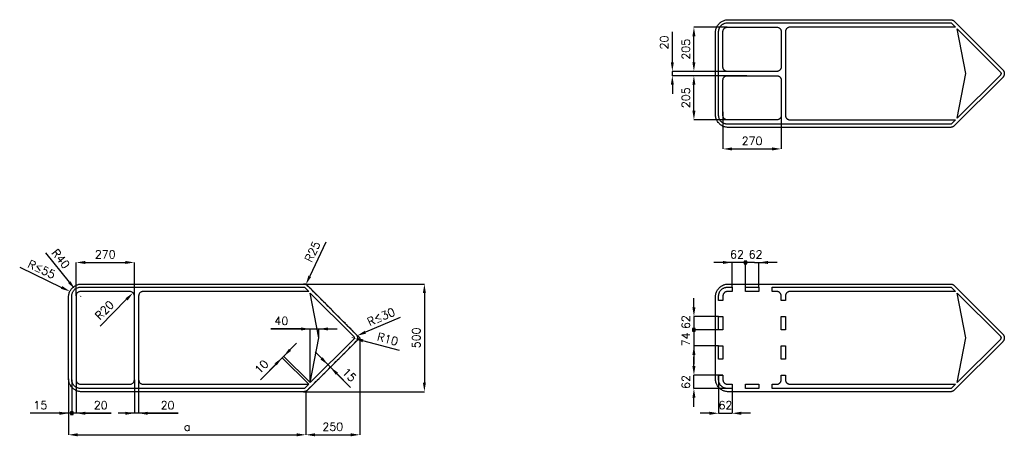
# Model space of a CAD drawing. Header units: millimetres. Extents: x -227 to 4340, y -207 to 1727.
import ezdxf

# ---------------------------------------------------------------- set-up
doc = ezdxf.new("R2010")
doc.units = ezdxf.units.MM
doc.header["$LTSCALE"] = 5
doc.linetypes.add('ČÁRKOVANÁX2', pattern=[1.5, 1, -0.5])
doc.layers.add('Kóty', color=2, linetype='Continuous')
doc.layers.add('Značka', color=7, linetype='Continuous')
doc.styles.get("Standard").update_dxf_attribs({"font": 'romand.shx', "height": 37.5})
doc.dimstyles.get("Standard").update_dxf_attribs({"dimtxt": 37.5, "dimasz": 42.5, "dimexe": 0.18, "dimexo": 0.0625, "dimgap": 18.75, "dimtad": 1, "dimdec": 0, "dimzin": 0, "dimdsep": 46, "dimtxsty": 'Standard', "dimcen": 0.09, "dimadec": 0, "dimazin": 0, "dimtfac": 1, "dimtdec": 0, "dimtofl": 0, "dimtmove": 0, "dimatfit": 3, "dimfxl": 1, "dimtolj": 1, "dimtzin": 0, "dimarcsym": 0})

# ---------------------------------------------------------------- blocks, each defined once
blk = doc.blocks.new('*D0')
at = {"layer": 'Defpoints', "color": 0, "transparency": 16777216}
for p in [(0, 60), (1100, 0), (1100, -200)]:
    blk.add_point(p, dxfattribs=at)
at = {"layer": 'Kóty', "color": 0, "lineweight": -2, "transparency": 16777216}
for p, q in [((0, 59.9), (0, -200.2)), ((1100, -0.1), (1100, -200.2)), ((42.5, -200), (1057.5, -200))]:
    blk.add_line(p, q, dxfattribs=at)
at = {"layer": 'Kóty', "color": 0, "transparency": 16777216}
for points in [[(42.5, -192.9), (42.5, -207.1), (0, -200)], [(1057.5, -192.9), (1057.5, -207.1), (1100, -200)]]:
    blk.add_solid(points, dxfattribs=at)
at = {"layer": 'Kóty', "color": 0, "transparency": 16777216, "insert": (550, -162.5), "char_height": 37.5, "attachment_point": 5}
blk.add_mtext('\\A1;a', dxfattribs=at)
blk = doc.blocks.new('*D1')
at = {"layer": 'Defpoints', "color": 0, "transparency": 16777216}
for p in [(1350, 250), (1100, -0.1), (1350, -200)]:
    blk.add_point(p, dxfattribs=at)
at = {"layer": 'Kóty', "color": 0, "lineweight": -2, "transparency": 16777216}
for p, q in [((1350, 249.9), (1350, -200.2)), ((1100, -0.1), (1100, -200.2)), ((1142.5, -200), (1307.5, -200))]:
    blk.add_line(p, q, dxfattribs=at)
at = {"layer": 'Kóty', "color": 0, "transparency": 16777216}
for points in [[(1142.5, -192.9), (1142.5, -207.1), (1100, -200)], [(1307.5, -192.9), (1307.5, -207.1), (1350, -200)]]:
    blk.add_solid(points, dxfattribs=at)
at = {"layer": 'Kóty', "color": 0, "transparency": 16777216, "insert": (1225, -162.5), "char_height": 37.5, "attachment_point": 5}
blk.add_mtext('\\A1;250', dxfattribs=at)
blk = doc.blocks.new('*D2')
at = {"layer": 'Defpoints', "color": 0, "transparency": 16777216}
for p in [(298.9, 459.2), (284.8, 445)]:
    blk.add_point(p, dxfattribs=at)
at = {"layer": 'Kóty', "color": 0, "lineweight": -2, "transparency": 16777216}
blk.add_line((146, 305), (269, 429), dxfattribs=at)
at = {"layer": 'Kóty', "color": 0, "transparency": 16777216}
blk.add_solid([(263.9, 434), (274, 424), (298.9, 459.2)], dxfattribs=at)
at = {"layer": 'Kóty', "color": 0, "transparency": 16777216, "insert": (165.9, 378.3), "char_height": 37.5, "attachment_point": 5, "rotation": 45.2404}
blk.add_mtext('\\A1;R20', dxfattribs=at)
blk = doc.blocks.new('*D3')
at = {"layer": 'Defpoints', "color": 0, "transparency": 16777216}
for p in [(304.8, 600), (34.8, 445), (304.8, 445)]:
    blk.add_point(p, dxfattribs=at)
at = {"layer": 'Kóty', "color": 0, "lineweight": -2, "transparency": 16777216}
for p, q in [((34.8, 445.1), (34.8, 600.2)), ((77.3, 600), (262.3, 600)), ((304.8, 445.1), (304.8, 600.2))]:
    blk.add_line(p, q, dxfattribs=at)
at = {"layer": 'Kóty', "color": 0, "transparency": 16777216}
for points in [[(77.3, 607.1), (77.3, 592.9), (34.8, 600)], [(262.3, 607.1), (262.3, 592.9), (304.8, 600)]]:
    blk.add_solid(points, dxfattribs=at)
at = {"layer": 'Kóty', "color": 0, "transparency": 16777216, "insert": (169.8, 637.5), "char_height": 37.5, "attachment_point": 5}
blk.add_mtext('\\A1;270', dxfattribs=at)
blk = doc.blocks.new('*D4')
at = {"layer": 'Defpoints', "color": 0, "transparency": 16777216}
for p in [(29.5, 476), (53.2, 446.8)]:
    blk.add_point(p, dxfattribs=at)
at = {"layer": 'Kóty', "color": 0, "lineweight": -2, "transparency": 16777216}
for p, q in [((-107.1, 644.8), (2.7, 509.1)), ((53.1, 446.8), (53.2, 446.8)), ((53.2, 446.7), (53.2, 446.9))]:
    blk.add_line(p, q, dxfattribs=at)
at = {"layer": 'Kóty', "color": 0, "transparency": 16777216}
blk.add_solid([(8.2, 513.5), (-2.8, 504.6), (29.5, 476)], dxfattribs=at)
at = {"layer": 'Kóty', "color": 0, "transparency": 16777216, "insert": (-36.4, 617), "char_height": 37.5, "attachment_point": 5, "rotation": 308.9858}
blk.add_mtext('\\A1;R40', dxfattribs=at)
blk = doc.blocks.new('*D5')
at = {"layer": 'Defpoints', "color": 0, "transparency": 16777216}
for p in [(1089.6, 475), (1100.3, 497.6)]:
    blk.add_point(p, dxfattribs=at)
at = {"layer": 'Kóty', "color": 0, "lineweight": -2, "transparency": 16777216}
for p, q in [((1193.1, 693.9), (1118.5, 536)), ((1089.6, 474.9), (1089.6, 475.1)), ((1089.6, 475), (1089.7, 475))]:
    blk.add_line(p, q, dxfattribs=at)
at = {"layer": 'Kóty', "color": 0, "transparency": 16777216}
blk.add_solid([(1112.1, 539.1), (1124.9, 533), (1100.3, 497.6)], dxfattribs=at)
at = {"layer": 'Kóty', "color": 0, "transparency": 16777216, "insert": (1131, 650.2), "char_height": 37.5, "attachment_point": 5, "rotation": 64.6966}
blk.add_mtext('\\A1;R25', dxfattribs=at)
blk = doc.blocks.new('*D6')
at = {"layer": 'Defpoints', "color": 0, "transparency": 16777216}
for p in [(1315, 250), (1324.1, 247.6)]:
    blk.add_point(p, dxfattribs=at)
at = {"layer": 'Kóty', "color": 0, "lineweight": -2, "transparency": 16777216}
for p, q in [((1314.9, 250), (1315.1, 250)), ((1315, 249.9), (1315, 250.1)), ((1533.9, 191.3), (1365.2, 236.6))]:
    blk.add_line(p, q, dxfattribs=at)
blk.add_arc((1315, 250), 9.47, 343.892, 357.8854, dxfattribs=at)
at = {"layer": 'Kóty', "color": 0, "transparency": 16777216}
blk.add_solid([(1367, 243.4), (1363.4, 229.7), (1324.1, 247.6)], dxfattribs=at)
at = {"layer": 'Kóty', "color": 0, "transparency": 16777216, "insert": (1479.8, 244.6), "char_height": 37.5, "attachment_point": 5, "rotation": 344.9811}
blk.add_mtext('\\A1;R10', dxfattribs=at)
blk = doc.blocks.new('*D7')
at = {"layer": 'Defpoints', "color": 0, "transparency": 16777216}
for p in [(1089.6, 500), (1089.6, 0), (1650, 0)]:
    blk.add_point(p, dxfattribs=at)
at = {"layer": 'Kóty', "color": 0, "lineweight": -2, "transparency": 16777216}
for p, q in [((1089.7, 500), (1650.2, 500)), ((1650, 457.5), (1650, 42.5)), ((1089.7, 0), (1650.2, 0))]:
    blk.add_line(p, q, dxfattribs=at)
at = {"layer": 'Kóty', "color": 0, "transparency": 16777216}
for points in [[(1642.9, 457.5), (1657.1, 457.5), (1650, 500)], [(1642.9, 42.5), (1657.1, 42.5), (1650, 0)]]:
    blk.add_solid(points, dxfattribs=at)
at = {"layer": 'Kóty', "color": 0, "transparency": 16777216, "insert": (1612.5, 250), "char_height": 37.5, "attachment_point": 5, "rotation": 90}
blk.add_mtext('\\A1;500', dxfattribs=at)
blk = doc.blocks.new('*D9')
at = {"layer": 'Defpoints', "color": 0, "transparency": 16777216}
for p in [(3034.8, 1299.2), (3304.8, 1300.9), (3304.8, 1127.1)]:
    blk.add_point(p, dxfattribs=at)
at = {"layer": 'Kóty', "color": 0, "lineweight": -2, "transparency": 16777216}
for p, q in [((3034.8, 1299.2), (3034.8, 1126.9)), ((3304.8, 1300.9), (3304.8, 1126.9)), ((3077.3, 1127.1), (3262.3, 1127.1))]:
    blk.add_line(p, q, dxfattribs=at)
at = {"layer": 'Kóty', "color": 0, "transparency": 16777216}
for points in [[(3077.3, 1134.1), (3077.3, 1120), (3034.8, 1127.1)], [(3262.3, 1134.1), (3262.3, 1120), (3304.8, 1127.1)]]:
    blk.add_solid(points, dxfattribs=at)
at = {"layer": 'Kóty', "color": 0, "transparency": 16777216, "insert": (3169.8, 1164.6), "char_height": 37.5, "attachment_point": 5}
blk.add_mtext('\\A1;270', dxfattribs=at)
blk = doc.blocks.new('*D10')
at = {"layer": 'Defpoints', "color": 0, "transparency": 16777216}
for p in [(2900, 1467.1), (3145.4, 1467.1), (3138.6, 1262.1)]:
    blk.add_point(p, dxfattribs=at)
at = {"layer": 'Kóty', "color": 0, "lineweight": -2, "transparency": 16777216}
for p, q in [((3145.3, 1467.1), (2899.8, 1467.1)), ((2900, 1304.6), (2900, 1424.6)), ((3138.5, 1262.1), (2899.8, 1262.1))]:
    blk.add_line(p, q, dxfattribs=at)
at = {"layer": 'Kóty', "color": 0, "transparency": 16777216}
for points in [[(2892.9, 1424.6), (2907.1, 1424.6), (2900, 1467.1)], [(2892.9, 1304.6), (2907.1, 1304.6), (2900, 1262.1)]]:
    blk.add_solid(points, dxfattribs=at)
at = {"layer": 'Kóty', "color": 0, "transparency": 16777216, "insert": (2862.5, 1364.6), "char_height": 37.5, "attachment_point": 5, "rotation": 90}
blk.add_mtext('\\A1;205', dxfattribs=at)
blk = doc.blocks.new('*D11')
at = {"layer": 'Defpoints', "color": 0, "transparency": 16777216}
for p in [(2900, 1692.1), (3054.8, 1692.1), (3067.3, 1487.1)]:
    blk.add_point(p, dxfattribs=at)
at = {"layer": 'Kóty', "color": 0, "lineweight": -2, "transparency": 16777216}
for p, q in [((3054.8, 1692.1), (2899.8, 1692.1)), ((2900, 1529.6), (2900, 1649.6)), ((3067.2, 1487.1), (2899.8, 1487.1))]:
    blk.add_line(p, q, dxfattribs=at)
at = {"layer": 'Kóty', "color": 0, "transparency": 16777216}
for points in [[(2892.9, 1649.6), (2907.1, 1649.6), (2900, 1692.1)], [(2892.9, 1529.6), (2907.1, 1529.6), (2900, 1487.1)]]:
    blk.add_solid(points, dxfattribs=at)
at = {"layer": 'Kóty', "color": 0, "transparency": 16777216, "insert": (2862.5, 1589.6), "char_height": 37.5, "attachment_point": 5, "rotation": 90}
blk.add_mtext('\\A1;205', dxfattribs=at)
blk = doc.blocks.new('*D12')
at = {"layer": 'Defpoints', "color": 0, "transparency": 16777216}
for p in [(2800, 1487.1), (3067.2, 1487.1), (3072.8, 1467.1)]:
    blk.add_point(p, dxfattribs=at)
at = {"layer": 'Kóty', "color": 0, "lineweight": -2, "transparency": 16777216}
for p, q in [((2800, 1529.6), (2800, 1670.3)), ((3067.2, 1487.1), (2799.8, 1487.1)), ((3072.7, 1467.1), (2799.8, 1467.1)), ((2800, 1424.6), (2800, 1382.1))]:
    blk.add_line(p, q, dxfattribs=at)
at = {"layer": 'Kóty', "color": 0, "transparency": 16777216}
for points in [[(2792.9, 1529.6), (2807.1, 1529.6), (2800, 1487.1)], [(2792.9, 1424.6), (2807.1, 1424.6), (2800, 1467.1)]]:
    blk.add_solid(points, dxfattribs=at)
at = {"layer": 'Kóty', "color": 0, "transparency": 16777216, "insert": (2762.5, 1621.2), "char_height": 37.5, "attachment_point": 5, "rotation": 90}
blk.add_mtext('\\A1;20', dxfattribs=at)

msp = doc.modelspace()

# ---------------------------------------------------------------- hatches: boundary and pattern name
at = {"layer": 'Kóty'}
h = msp.add_hatch(color=256, dxfattribs=at)
h.dxf.hatch_style = 1
h.paths.add_polyline_path([(3132.6, 593.9), (3145.1, 593.9), (3145.1, 606.4), (3132.6, 606.4)])
h = msp.add_hatch(color=256, dxfattribs=at)
h.dxf.hatch_style = 1
h.paths.add_polyline_path([(2893.6, 280.7), (2906.1, 280.7), (2906.1, 293.2), (2893.6, 293.2)])
h = msp.add_hatch(color=256, dxfattribs=at)
h.dxf.hatch_style = 1
h.paths.add_polyline_path([(8.6, -106.3), (21.1, -106.3), (21.1, -93.8), (8.6, -93.8)])

# ---------------------------------------------------------------- linework, layer by layer
at = {"layer": 'Kóty', "color": 2}
for p, q in [((3034.3, 600), (2991.8, 600)), ((3181.3, 600), (3053.8, 600)), ((3076.8, 485.1), (3076.8, 600.2)), ((3138.8, 485.1), (3138.8, 600.2)), ((3138.8, 485.1), (3138.8, 600.2)), ((3181.3, 600), (3223.8, 600)), ((3200.8, 485.1), (3200.8, 600.2)), ((3285.8, 600), (3243.3, 600)), ((2900, 391.5), (2900, 434)), ((3014.8, 349), (2899.8, 349)), ((2900, 349), (2900, 128)), ((3014.8, 287), (2899.8, 287)), ((3014.8, 287), (2899.8, 287)), ((3014.8, 213), (2899.8, 213)), ((2900, 119.5), (2900, 162)), ((3034.8, 77), (2899.8, 77)), ((3014.8, 76.9), (3014.8, -100.2)), ((3076.8, 15), (2899.8, 15)), ((3076.8, 14.9), (3076.8, -100.2)), ((2900, -70), (2900, -27.5)), ((2972.3, -100), (2929.8, -100)), ((3161.8, -100), (3119.3, -100))]:
    msp.add_line(p, q, dxfattribs=at)
at = {"layer": 'Kóty'}
for p, q in [((-227, 577.4), (-32.6, 484.1)), ((49.3, 447.2), (49.5, 447.2)), ((49.4, 447.1), (49.4, 447.3)), ((56.6, 441.3), (56.8, 441.3)), ((56.7, 441.2), (56.7, 441.4)), ((1538.4, 344.9), (1376.8, 276.4)), ((937.5, 291.3), (1245.7, 291.3)), ((1078.2, 291.3), (937.5, 291.3)), ((1120.7, 42.1), (1120.7, 291.5)), ((1160.7, 250.1), (1160.7, 291.5)), ((1315.5, 250.1), (1315.7, 250.1)), ((1315.6, 250), (1315.6, 250.2)), ((1316.7, 250.9), (1316.9, 250.9)), ((1316.8, 250.8), (1316.8, 251)), ((889.4, 55.7), (1057.1, 224.8)), ((1307.8, 20.2), (1143.2, 184.8)), ((1113.6, 35), (990.1, 157.5)), ((1120.6, 42.2), (997.1, 164.6)), ((960.3, 127.1), (889.4, 55.7)), ((1203.2, 124.6), (1203.2, 124.6)), ((1213.9, 113.9), (1213.9, 113.9)), ((0, 59.9), (0, -100.2)), ((14.8, 54.9), (14.8, -107.3)), ((14.8, 54.9), (14.8, -107.3)), ((14.8, 54.9), (14.8, -107.3)), ((14.8, 54.9), (14.8, -107.3)), ((34.8, 54.9), (34.8, -100.2)), ((304.8, 54.9), (304.8, -100.2)), ((324.8, 54.9), (324.8, -100.2)), ((1244, 83.9), (1307.8, 20.2)), ((198, -100), (-177.9, -100)), ((77.3, -100), (198, -100)), ((508, -100), (229.8, -100)), ((367.3, -100), (508, -100))]:
    msp.add_line(p, q, dxfattribs=at)
at = {"layer": 'Kóty', "color": 2}
for points in [[(2800, 1467.1), (2800, 1487.1)], [(2900, 15), (2900, 77)], [(3014.8, -100), (3076.8, -100)]]:
    msp.add_lwpolyline(points, dxfattribs=at)
at = {"layer": 'Kóty'}
for points in [[(3132.6, 593.9), (3145.1, 593.9), (3145.1, 606.4), (3132.6, 606.4)], [(2893.6, 280.7), (2906.1, 280.7), (2906.1, 293.2), (2893.6, 293.2)], [(8.6, -106.3), (21.1, -106.3), (21.1, -93.8), (8.6, -93.8)]]:
    msp.add_lwpolyline(points, close=True, dxfattribs=at)
at = {"layer": 'Kóty', "color": 2}
for points in [[(3034.3, 607.1), (3034.3, 592.9), (3076.8, 600)], [(3243.3, 607.1), (3243.3, 592.9), (3200.8, 600)], [(2892.9, 391.5), (2907.1, 391.5), (2900, 349)], [(2892.9, 170.5), (2907.1, 170.5), (2900, 213)], [(2892.9, 119.5), (2907.1, 119.5), (2900, 77)], [(2892.9, -27.5), (2907.1, -27.5), (2900, 15)], [(2972.3, -92.9), (2972.3, -107.1), (3014.8, -100)], [(3119.3, -92.9), (3119.3, -107.1), (3076.8, -100)]]:
    msp.add_solid(points, dxfattribs=at)
at = {"layer": 'Kóty'}
for points in [[(-29.5, 490.5), (-35.6, 477.7), (5.8, 465.7)], [(1078.2, 298.4), (1078.2, 284.3), (1120.7, 291.3)], [(1203.2, 298.4), (1203.2, 284.3), (1160.7, 291.3)], [(1374, 282.9), (1379.6, 269.8), (1337.7, 259.8)], [(1022.2, 199.6), (1032.2, 189.7), (997.3, 164.5)], [(955.2, 132.1), (965.3, 122.2), (990.2, 157.3)], [(1178.2, 159.7), (1168.2, 149.7), (1203.3, 124.7)], [(1249, 88.9), (1239, 78.9), (1214, 114)], [(-42.5, -92.9), (-42.5, -107.1), (0, -100)], [(77.3, -92.9), (77.3, -107.1), (34.8, -100)], [(262.3, -92.9), (262.3, -107.1), (304.8, -100)], [(367.3, -92.9), (367.3, -107.1), (324.8, -100)]]:
    msp.add_solid(points, dxfattribs=at)
at = {"layer": 'Značka', "color": 5}
for points in [[(3206, 1227.1), (3060, 1227.1), (3059.8, 1227.1), (3059.5, 1227.1, -0.032179), (3051.8, 1227.6, -0.03545), (3044.2, 1229.2, -0.036267), (3036.8, 1231.7, -0.034417), (3029.9, 1235.2, -0.033724), (3023.4, 1239.5, -0.034085), (3017.6, 1244.6, -0.034208), (3012.4, 1250.5, -0.034232), (3008.1, 1256.9, -0.034045), (3004.6, 1263.9, -0.033413), (3002.1, 1271.2, -0.034125), (3000.5, 1278.8, -0.036745), (3000, 1286.6), (3000, 1286.8), (3000, 1287.1), (3000, 1667.1), (3000, 1667.3), (3000, 1667.5, -0.032181), (3000.5, 1675.3, -0.035445), (3002.1, 1682.9, -0.036272), (3004.6, 1690.3, -0.034414), (3008.1, 1697.2, -0.033711), (3012.4, 1703.7, -0.034082), (3017.6, 1709.5, -0.03421), (3023.4, 1714.6, -0.034229), (3029.9, 1718.9, -0.034026), (3036.8, 1722.4, -0.033416), (3044.2, 1724.9, -0.034113), (3051.8, 1726.5, -0.036749), (3059.5, 1727.1), (3059.8, 1727.1), (3060, 1727.1), (3440, 1727.1), (3440.1, 1727.1), (4089.6, 1727.1), (4090, 1727.1), (4090.3, 1727.1, -0.033666), (4093.6, 1726.8, -0.035743), (4096.7, 1726, -0.035995), (4099.8, 1724.9, -0.034194), (4102.7, 1723.4, -0.028032), (4104.9, 1721.9, -0.030296), (4106.9, 1720.2), (4107.1, 1720), (4107.3, 1719.7), (4332.3, 1494.7), (4332.5, 1494.5), (4332.8, 1494.3, -0.033489), (4334.9, 1491.8, -0.035581), (4336.6, 1489, -0.036071), (4338, 1486, -0.034706), (4339, 1482.9, -0.034176), (4339.5, 1479.7, -0.034437), (4339.6, 1476.4, -0.034583), (4339.3, 1473.2, -0.034584), (4338.6, 1470, -0.034428), (4337.5, 1466.9, -0.033927), (4336, 1464, -0.028207), (4334.5, 1461.8, -0.030254), (4332.7, 1459.8), (4332.5, 1459.6), (4332.3, 1459.4), (4107.3, 1234.4), (4107.1, 1234.2), (4106.9, 1233.9, -0.033424), (4104.3, 1231.8, -0.035702), (4101.6, 1230.1, -0.036089), (4098.6, 1228.7, -0.034168), (4095.5, 1227.8, -0.028021), (4092.9, 1227.3, -0.030346), (4090.2, 1227.1), (4089.9, 1227.1), (4089.6, 1227.1), (3440, 1227.1), (3206, 1227.1)], [(3324.8, 1672.1), (3324.8, 1282.1), (3324.8, 1281.8), (3324.8, 1281.5, 0.033357), (3325.1, 1278.9, 0.035597), (3325.6, 1276.4, 0.03612), (3326.5, 1273.9, 0.034649), (3327.8, 1271.6, 0.034093), (3329.3, 1269.5, 0.034444), (3331, 1267.6, 0.034555), (3333.1, 1265.9, 0.034573), (3335.3, 1264.5, 0.03439), (3337.6, 1263.4, 0.033784), (3340.1, 1262.6, 0.028259), (3342.2, 1262.2, 0.030642), (3344.3, 1262.1), (3344.6, 1262.1), (3344.8, 1262.1), (4113.6, 1262.1), (4093.6, 1242.1), (3054.8, 1242.1), (3054.3, 1242.1), (3053.8, 1242.1, -0.033591), (3048.6, 1242.5, -0.035597), (3043.5, 1243.7, -0.036063), (3038.5, 1245.5, -0.034662), (3033.9, 1248, -0.034134), (3029.6, 1251, -0.034445), (3025.8, 1254.5, -0.034571), (3022.4, 1258.5, -0.0346), (3019.7, 1263, -0.034365), (3017.5, 1267.7, -0.03373), (3015.9, 1272.7, -0.028222), (3015.1, 1276.9, -0.030665), (3014.8, 1281.1), (3014.8, 1281.6), (3014.8, 1282.1), (3014.8, 1672.1), (3014.8, 1672.6, -0.002482), (3014.8, 1673.1, -0.033588), (3015.3, 1678.3, -0.035601), (3016.5, 1683.4, -0.036053), (3018.3, 1688.3, -0.034685), (3020.7, 1693, -0.034152), (3023.7, 1697.2, -0.034425), (3027.3, 1701.1, -0.034539), (3031.3, 1704.4, -0.034553), (3035.7, 1707.2, -0.034395), (3040.5, 1709.4, -0.033946), (3045.5, 1711), (3049.6, 1711.8), (3053.9, 1712.1), (3054.3, 1712.1), (3054.8, 1712.1), (4093.6, 1712.1), (4113.6, 1692.1), (3344.8, 1692.1), (3344.6, 1692.1), (3344.3, 1692.1), (3341.7, 1691.8), (3339.1, 1691.2, 0.036083), (3336.7, 1690.3, 0.034649), (3334.4, 1689.1, 0.034138), (3332.2, 1687.6, 0.034412), (3330.3, 1685.8, 0.034583), (3328.6, 1683.8, 0.034625), (3327.2, 1681.6, 0.034364), (3326.1, 1679.2, 0.03376), (3325.4, 1676.7, 0.028216), (3325, 1674.7, 0.030627), (3324.8, 1672.5, 0.00282), (3324.8, 1672.3), (3324.8, 1672.1)], [(3054.8, 1487.1), (3054.7, 1487.1), (3054.7, 1487.1), (3052.1, 1487.2), (3049.5, 1487.8), (3047.1, 1488.6), (3044.8, 1489.8), (3042.6, 1491.2, -0.034079), (3040.7, 1492.9, -0.034234), (3039, 1494.9, -0.034205), (3037.5, 1497, -0.03403), (3036.4, 1499.3, -0.033421), (3035.5, 1501.8, -0.034122), (3035, 1504.3, -0.036743), (3034.8, 1506.9), (3034.8, 1507), (3034.8, 1507.1), (3034.8, 1672.1), (3034.8, 1672.1), (3034.8, 1672.2, -0.032183), (3035, 1674.8, -0.035448), (3035.5, 1677.3, -0.03628), (3036.4, 1679.8, -0.034422), (3037.5, 1682.1, -0.033744), (3039, 1684.3, -0.034103), (3040.7, 1686.2), (3042.6, 1687.9), (3044.8, 1689.4), (3047.1, 1690.5), (3049.5, 1691.4), (3052.1, 1691.9), (3054.7, 1692.1), (3054.7, 1692.1), (3054.8, 1692.1), (3284.8, 1692.1), (3284.9, 1692.1), (3285, 1692.1), (3287.6, 1691.9), (3290.1, 1691.4), (3292.5, 1690.5), (3294.9, 1689.4), (3297, 1687.9, -0.034152), (3299, 1686.2, -0.03423), (3300.7, 1684.3, -0.034209), (3302.1, 1682.1, -0.034034), (3303.3, 1679.8, -0.033425), (3304.1, 1677.3, -0.034124), (3304.6, 1674.8, -0.036752), (3304.8, 1672.2), (3304.8, 1672.1), (3304.8, 1672.1), (3304.8, 1507.1), (3304.8, 1507), (3304.8, 1506.9, -0.032195), (3304.6, 1504.3, -0.035447), (3304.1, 1501.8, -0.036255), (3303.3, 1499.3, -0.034436), (3302.1, 1497, -0.033745), (3300.7, 1494.9, -0.034114), (3299, 1492.9, -0.034195), (3297, 1491.2, -0.034212), (3294.9, 1489.8, -0.034024), (3292.5, 1488.6, -0.033466), (3290.1, 1487.8, -0.03413), (3287.6, 1487.2, -0.036765), (3285, 1487.1), (3284.9, 1487.1), (3284.8, 1487.1), (3054.8, 1487.1)], [(4321.5, 1470), (4120.7, 1269.1), (4160.7, 1477.1), (4120.7, 1685), (4321.5, 1484.1), (4321.6, 1484), (4321.7, 1483.9, -0.033188), (4322.6, 1482.9, -0.035843), (4323.2, 1481.8, -0.036413), (4323.8, 1480.6, -0.034587), (4324.2, 1479.4, -0.033969), (4324.4, 1478.1, -0.034381), (4324.5, 1476.8, -0.034736), (4324.3, 1475.5, -0.0347), (4324, 1474.2, -0.034351), (4323.6, 1473, -0.034015), (4323, 1471.8, -0.028353), (4322.4, 1471, -0.030137), (4321.7, 1470.2), (4321.6, 1470.1), (4321.5, 1470)], [(3054.8, 1262.1), (3054.7, 1262.1), (3054.7, 1262.1), (3052.1, 1262.2, -0.035442), (3049.5, 1262.8, -0.036281), (3047.1, 1263.6, -0.034403), (3044.8, 1264.8, -0.03371), (3042.6, 1266.2, -0.034079), (3040.7, 1267.9, -0.034218), (3039, 1269.9, -0.034219), (3037.5, 1272, -0.03403), (3036.4, 1274.3, -0.033413), (3035.5, 1276.8, -0.034132), (3035, 1279.3, -0.036743), (3034.8, 1281.9), (3034.8, 1282), (3034.8, 1282.1), (3034.8, 1447.1), (3034.8, 1447.1), (3034.8, 1447.2, -0.032176), (3035, 1449.8, -0.035448), (3035.5, 1452.3, -0.03625), (3036.4, 1454.8, -0.034422), (3037.5, 1457.1, -0.033744), (3039, 1459.3, -0.034103), (3040.7, 1461.2, -0.034186), (3042.6, 1462.9, -0.034243), (3044.8, 1464.4), (3047.1, 1465.5), (3049.5, 1466.4), (3052.1, 1466.9), (3054.7, 1467.1), (3054.7, 1467.1), (3054.8, 1467.1), (3284.8, 1467.1), (3284.9, 1467.1), (3285, 1467.1, -0.032179), (3287.6, 1466.9, -0.035397), (3290.1, 1466.4, -0.036285), (3292.5, 1465.5, -0.034467), (3294.9, 1464.4, -0.033774), (3297, 1462.9, -0.034081), (3299, 1461.2, -0.03423), (3300.7, 1459.3, -0.034209), (3302.1, 1457.1, -0.034034), (3303.3, 1454.8, -0.033425), (3304.1, 1452.3, -0.034132), (3304.6, 1449.8, -0.036757), (3304.8, 1447.2), (3304.8, 1447.1), (3304.8, 1447.1), (3304.8, 1282.1), (3304.8, 1282), (3304.8, 1281.9, -0.032192), (3304.6, 1279.3, -0.035443), (3304.1, 1276.8, -0.036262), (3303.3, 1274.3, -0.034436), (3302.1, 1272, -0.033719), (3300.7, 1269.9, -0.034114), (3299, 1267.9, -0.034213), (3297, 1266.2, -0.034252), (3294.9, 1264.8, -0.034045), (3292.5, 1263.6, -0.033421), (3290.1, 1262.8, -0.034107), (3287.6, 1262.2, -0.036765), (3285, 1262.1), (3284.9, 1262.1), (3284.8, 1262.1), (3054.8, 1262.1)], [(3206, 0), (3060, 0), (3059.8, 0), (3059.5, 0, -0.03218), (3051.8, 0.5, -0.035443), (3044.2, 2.1, -0.036267), (3036.8, 4.6, -0.034421), (3029.9, 8.1, -0.033721), (3023.4, 12.4, -0.034085), (3017.6, 17.6, -0.034209), (3012.4, 23.4, -0.034229), (3008.1, 29.9, -0.034044), (3004.6, 36.8, -0.033412), (3002.1, 44.2, -0.034127), (3000.5, 51.8, -0.036745), (3000, 59.5), (3000, 59.8), (3000, 60), (3000, 440), (3000, 440.2), (3000, 440.5, -0.03218), (3000.5, 448.2, -0.035443), (3002.1, 455.8, -0.036265), (3004.6, 463.2, -0.03442), (3008.1, 470.1, -0.033723), (3012.4, 476.6, -0.034084), (3017.6, 482.4, -0.034207), (3023.4, 487.6, -0.034229), (3029.9, 491.9, -0.034048), (3036.8, 495.4, -0.033412), (3044.2, 497.9, -0.034129), (3051.8, 499.5, -0.036749), (3059.5, 500), (3059.8, 500), (3060, 500), (3440, 500), (3440.1, 500), (4089.6, 500), (4090, 500), (4090.3, 500, -0.033639), (4093.6, 499.7, -0.035698), (4096.7, 499, -0.035995), (4099.8, 497.9, -0.034194), (4102.7, 496.3, -0.028013), (4104.9, 494.8, -0.030278), (4106.9, 493.1), (4107.1, 492.9), (4107.3, 492.7), (4332.3, 267.7), (4332.5, 267.4), (4332.8, 267.2, -0.033471), (4334.9, 264.7, -0.035562), (4336.6, 261.9, -0.036075), (4338, 259, -0.034689), (4339, 255.8, -0.034177), (4339.5, 252.6, -0.034437), (4339.6, 249.3, -0.034584), (4339.3, 246.1, -0.034578), (4338.6, 242.9, -0.034414), (4337.5, 239.8, -0.033916), (4336, 236.9), (4334.5, 234.7), (4332.7, 232.7), (4332.5, 232.5), (4332.3, 232.3), (4107.3, 7.3), (4107.1, 7.1), (4106.9, 6.9, -0.03342), (4104.3, 4.8, -0.035701), (4101.6, 3, -0.036084), (4098.6, 1.6, -0.034165), (4095.5, 0.7, -0.027998), (4092.9, 0.2, -0.030323), (4090.2, 0, -0.002662), (4089.9, 0), (4089.6, 0), (3440, 0), (3206, 0)], [(3014.8, 423), (3014.8, 445), (3014.8, 445.5), (3014.8, 446, -0.033589), (3015.3, 451.3, -0.035602), (3016.5, 456.4, -0.036059), (3018.3, 461.3, -0.034675), (3020.7, 465.9, -0.034142), (3023.7, 470.2, -0.034433), (3027.3, 474, -0.034543), (3031.3, 477.4, -0.034548), (3035.7, 480.2, -0.03439), (3040.5, 482.4, -0.033974), (3045.5, 483.9, -0.028193), (3049.6, 484.7, -0.029993), (3053.9, 485), (3054.3, 485), (3054.8, 485), (3076.8, 485), (3076.8, 465), (3054.8, 465), (3054.7, 465), (3054.7, 465, 0.032179), (3052.1, 464.8, 0.035442), (3049.5, 464.3, 0.036259), (3047.1, 463.5, 0.034414), (3044.8, 462.3, 0.03372), (3042.6, 460.9, 0.034079), (3040.7, 459.1, 0.034202), (3039, 457.2, 0.034225), (3037.5, 455, 0.034041), (3036.4, 452.7, 0.033409), (3035.5, 450.3, 0.034126), (3035, 447.7, 0.036744), (3034.8, 445.2), (3034.8, 445.1), (3034.8, 445), (3034.8, 423), (3014.8, 423)], [(3304.8, 423), (3304.8, 445), (3304.8, 445.1), (3304.8, 445.2, 0.032179), (3304.6, 447.7, 0.035443), (3304.1, 450.3, 0.036259), (3303.3, 452.7, 0.034409), (3302.1, 455, 0.033719), (3300.7, 457.2, 0.034073), (3299, 459.1, 0.034207), (3297, 460.9, 0.034219), (3294.9, 462.3, 0.03405), (3292.5, 463.5, 0.033407), (3290.1, 464.3, 0.034128), (3287.6, 464.8, 0.036741), (3285, 465), (3284.9, 465), (3284.8, 465), (3262.8, 465), (3262.8, 485), (4093.6, 485), (4113.6, 465), (3344.8, 465), (3344.6, 465), (3344.3, 465, 0.033365), (3341.7, 464.8, 0.035593), (3339.1, 464.2, 0.036127), (3336.7, 463.3, 0.03466), (3334.4, 462.1, 0.034109), (3332.2, 460.5, 0.034412), (3330.3, 458.8, 0.034583), (3328.6, 456.8, 0.034612), (3327.2, 454.5, 0.034369), (3326.1, 452.2, 0.033751), (3325.4, 449.7, 0.02823), (3325, 447.6, 0.030642), (3324.8, 445.5), (3324.8, 445.2), (3324.8, 445), (3324.8, 423), (3304.8, 423)], [(3034.8, 77), (3034.8, 55), (3034.8, 54.9), (3034.8, 54.8, 0.032179), (3035, 52.3, 0.035443), (3035.5, 49.7, 0.036265), (3036.4, 47.3, 0.034419), (3037.5, 45, 0.033719), (3039, 42.8, 0.034086), (3040.7, 40.9, 0.034209), (3042.6, 39.1, 0.03423), (3044.8, 37.7, 0.034044), (3047.1, 36.5, 0.033412), (3049.5, 35.7, 0.034128), (3052.1, 35.2, 0.036744), (3054.7, 35), (3054.7, 35), (3054.8, 35), (3076.8, 35), (3076.8, 15), (3054.8, 15), (3054.3, 15), (3053.8, 15, -0.033589), (3048.6, 15.5, -0.035612), (3043.5, 16.6, -0.036065), (3038.5, 18.4, -0.034667), (3033.9, 20.9, -0.034135), (3029.6, 23.9, -0.034433), (3025.8, 27.5, -0.034558), (3022.4, 31.5, -0.034597), (3019.7, 35.9, -0.034365), (3017.5, 40.7, -0.033733), (3015.9, 45.7, -0.028224), (3015.1, 49.8, -0.030666), (3014.8, 54), (3014.8, 54.5), (3014.8, 55), (3014.8, 77), (3034.8, 77)], [(3304.8, 77), (3324.8, 77), (3324.8, 55), (3324.8, 54.7), (3324.8, 54.5, 0.033354), (3325.1, 51.9, 0.035595), (3325.6, 49.3, 0.036119), (3326.5, 46.9, 0.034648), (3327.8, 44.5, 0.034101), (3329.3, 42.4, 0.034424), (3331, 40.5, 0.034572), (3333.1, 38.8, 0.034606), (3335.3, 37.4, 0.034378), (3337.6, 36.3, 0.033762), (3340.1, 35.6, 0.028229), (3342.2, 35.2, 0.030631), (3344.3, 35), (3344.6, 35), (3344.8, 35), (4113.6, 35), (4093.6, 15), (3262.8, 15), (3262.8, 35), (3284.8, 35), (3284.9, 35), (3285, 35, 0.032179), (3287.6, 35.2, 0.035444), (3290.1, 35.7, 0.036265), (3292.5, 36.5, 0.034414), (3294.9, 37.7, 0.033718), (3297, 39.1, 0.034077), (3299, 40.9, 0.034213), (3300.7, 42.8, 0.034222), (3302.1, 45, 0.034048), (3303.3, 47.3, 0.033405), (3304.1, 49.7, 0.034128), (3304.6, 52.3, 0.036741), (3304.8, 54.8), (3304.8, 54.9), (3304.8, 55), (3304.8, 77)]]:
    msp.add_lwpolyline(points, format="xyb", dxfattribs=at)
at = {"layer": 'Značka', "color": 3}
for points in [[(206, 0), (60, 0), (59.8, 0), (59.5, 0, -0.032179), (51.8, 0.5, -0.035457), (44.2, 2.1, -0.036267), (36.8, 4.6, -0.034424), (29.9, 8.1, -0.033731), (23.4, 12.4, -0.034079), (17.6, 17.6, -0.034202), (12.4, 23.4, -0.034215), (8.1, 29.9, -0.034038), (4.6, 36.8, -0.033411), (2.1, 44.2, -0.034125), (0.5, 51.8, -0.036744), (0, 59.5), (0, 59.8), (0, 60), (0, 440), (0, 440.2), (0, 440.5, -0.032177), (0.5, 448.2, -0.035447), (2.1, 455.8, -0.036261), (4.6, 463.2, -0.034408), (8.1, 470.1, -0.033711), (12.4, 476.6, -0.034092), (17.6, 482.4, -0.034187), (23.4, 487.6, -0.034243), (29.9, 491.9, -0.034026), (36.8, 495.4, -0.033372), (44.2, 497.9, -0.034145), (51.8, 499.5, -0.03678), (59.5, 500), (59.8, 500), (60, 500), (440, 500), (440.1, 500), (1089.6, 500), (1090, 500), (1090.3, 500), (1093.6, 499.7), (1096.7, 499), (1099.8, 497.8), (1102.7, 496.3), (1104.9, 494.8), (1106.9, 493.1), (1107.1, 492.9), (1107.3, 492.7), (1332.3, 267.7), (1332.5, 267.4), (1332.8, 267.2, -0.033418), (1334.9, 264.7, -0.03556), (1336.6, 261.9, -0.036103), (1338, 259, -0.034684), (1339, 255.8, -0.034171), (1339.5, 252.6, -0.034437), (1339.6, 249.3, -0.034579), (1339.3, 246.1, -0.034551), (1338.6, 242.9, -0.034402), (1337.5, 239.8, -0.033911), (1336, 236.9, -0.02818), (1334.5, 234.7, -0.030196), (1332.7, 232.7), (1332.5, 232.5), (1332.3, 232.3), (1107.3, 7.3), (1107.1, 7.1), (1106.9, 6.9, -0.033381), (1104.3, 4.8, -0.035671), (1101.6, 3, -0.036089), (1098.6, 1.6, -0.034168), (1095.5, 0.7, -0.027953), (1092.9, 0.2, -0.030276), (1090.2, 0), (1089.9, 0), (1089.6, 0), (440, 0), (206, 0)], [(324.8, 55), (324.8, 54.7), (324.8, 54.5, 0.033356), (325.1, 51.9, 0.035597), (325.6, 49.3, 0.03612), (326.5, 46.9, 0.034661), (327.8, 44.5, 0.034118), (329.3, 42.4), (331, 40.5), (333.1, 38.8), (335.3, 37.4), (337.6, 36.3), (340.1, 35.5), (342.2, 35.1), (344.3, 35), (344.6, 35), (344.8, 35), (1113.6, 35), (1093.6, 15), (54.8, 15), (54.3, 15), (53.8, 15), (48.6, 15.5, -0.035597), (43.5, 16.6, -0.036085), (38.5, 18.4, -0.034693), (33.9, 20.9, -0.034144), (29.6, 23.9, -0.034436), (25.8, 27.5, -0.034556), (22.4, 31.5, -0.0346), (19.7, 35.9, -0.034369), (17.5, 40.7, -0.033737), (15.9, 45.7, -0.028222), (15.1, 49.8, -0.030665), (14.8, 54), (14.8, 54.5), (14.8, 55), (14.8, 445, -0.000826), (14.8, 445.5, -0.002486), (14.8, 446, -0.033593), (15.3, 451.3, -0.035596), (16.5, 456.4, -0.036076), (18.3, 461.3, -0.034685), (20.7, 465.9, -0.034152), (23.7, 470.2, -0.034441), (27.3, 474, -0.034556), (31.3, 477.4), (35.7, 480.1), (40.5, 482.4), (45.5, 483.9), (49.6, 484.7), (53.9, 485), (54.3, 485), (54.8, 485), (1093.6, 485), (1113.6, 465), (344.8, 465), (344.6, 465), (344.3, 465), (341.7, 464.8), (339.1, 464.2), (336.7, 463.3), (334.4, 462), (332.2, 460.5), (330.3, 458.8), (328.6, 456.8), (327.2, 454.5, 0.034364), (326.1, 452.2, 0.03376), (325.4, 449.7, 0.028229), (325, 447.6, 0.030627), (324.8, 445.5), (324.8, 445.2), (324.8, 445)], [(284.8, 465), (54.8, 465), (54.6, 465), (54.3, 465), (51.7, 464.8), (49.1, 464.2), (46.7, 463.3), (44.4, 462), (42.2, 460.5), (40.3, 458.8), (38.6, 456.8), (37.2, 454.5), (36.1, 452.2, 0.0335), (35.4, 449.7, 0.028245), (35, 447.6, 0.03135), (34.8, 445.5), (34.8, 445.2), (34.8, 445), (34.8, 55), (34.8, 54.7), (34.8, 54.5, 0.033301), (35.1, 51.9, 0.035637), (35.6, 49.3, 0.0362), (36.5, 46.9, 0.034682), (37.8, 44.5), (39.3, 42.4), (41, 40.5), (43.1, 38.8), (45.3, 37.4), (47.6, 36.3), (50.1, 35.5), (52.2, 35.1), (54.3, 35), (54.6, 35), (54.8, 35), (284.8, 35), (285.1, 35), (285.3, 35), (287.9, 35.2), (290.5, 35.8), (293, 36.7), (295.3, 37.9), (297.4, 39.4), (299.3, 41.2), (301, 43.2, 0.034625), (302.4, 45.5, 0.034403), (303.5, 47.8, 0.03376), (304.3, 50.3, 0.028216), (304.7, 52.4, 0.030636), (304.8, 54.5, 0.002829), (304.8, 54.8), (304.8, 55)], [(304.8, 445), (304.8, 445.3), (304.8, 445.5, 0.033356), (304.6, 448.1, 0.0356), (304, 450.7, 0.036131), (303.1, 453.1, 0.034648), (301.9, 455.4), (300.4, 457.6), (298.6, 459.5), (296.6, 461.2), (294.4, 462.6), (292, 463.7), (289.5, 464.4), (287.4, 464.8), (285.3, 465), (285.1, 465), (284.8, 465)], [(1321.5, 242.9), (1120.7, 42.1), (1160.7, 250), (1120.7, 457.9), (1321.5, 257.1), (1321.6, 257), (1321.7, 256.9), (1322.6, 255.9, -0.035744), (1323.2, 254.8, -0.036413), (1323.8, 253.6, -0.034587), (1324.2, 252.3, -0.034001), (1324.4, 251, -0.034388), (1324.5, 249.7, -0.03472), (1324.3, 248.4, -0.034742), (1324, 247.2, -0.034351), (1323.6, 245.9, -0.033881), (1323, 244.8), (1322.4, 243.9), (1321.7, 243.1), (1321.6, 243), (1321.5, 242.9)]]:
    msp.add_lwpolyline(points, format="xyb", dxfattribs=at)
at = {"layer": 'Značka', "color": 7, "linetype": 'ČÁRKOVANÁX2', "ltscale": 2.5}
msp.add_lwpolyline([(1089.6, 0), (1100, 0), (1350, 250), (1100, 500), (1089.6, 500)], dxfattribs=at)
at = {"layer": 'Značka', "color": 5}
for points in [[(3138.8, 465), (3138.8, 485), (3200.8, 485), (3200.8, 465), (3138.8, 465)], [(4321.5, 242.9), (4120.7, 42.1), (4160.7, 250), (4120.7, 457.9), (4321.5, 257.1), (4321.6, 257), (4321.7, 256.9), (4322.6, 255.9), (4323.2, 254.8), (4323.8, 253.6), (4324.2, 252.3), (4324.4, 251), (4324.5, 249.7), (4324.3, 248.4), (4324, 247.2), (4323.6, 245.9), (4323, 244.8), (4322.4, 243.9), (4321.7, 243.1), (4321.6, 243), (4321.5, 242.9)], [(3014.8, 349), (3034.8, 349), (3034.8, 287), (3014.8, 287), (3014.8, 349)], [(3304.8, 349), (3324.8, 349), (3324.8, 287), (3304.8, 287), (3304.8, 349)], [(3014.8, 213), (3034.8, 213), (3034.8, 151), (3014.8, 151), (3014.8, 213)], [(3304.8, 213), (3324.8, 213), (3324.8, 151), (3304.8, 151), (3304.8, 213)], [(3138.8, 35), (3200.8, 35), (3200.8, 15), (3138.8, 15), (3138.8, 35)]]:
    msp.add_lwpolyline(points, dxfattribs=at)
at = {"layer": 'Značka', "color": 3, "linetype": 'Continuous', "ltscale": 3.5, "flags": 128}
for points in [[(304.8, 55), (304.8, 445)], [(324.8, 445), (324.8, 55)]]:
    msp.add_lwpolyline(points, dxfattribs=at)

# ---------------------------------------------------------------- texts
at = {"layer": 'Kóty', "color": 2, "char_height": 37.5, "attachment_point": 5}
for insert in [(3099.9, 637.5), (3186.1, 637.5), (3046.1, -62.5)]:
    msp.add_mtext('\\A1;62', dxfattribs=dict(at, insert=insert))
at = {"layer": 'Kóty', "char_height": 37.5, "attachment_point": 5}
for s, insert, rotation in [('\\A1;R{\\A0;≤}55', (-124.9, 568.4), 334.8638), ('\\A1;R{\\A0;≤}30', (1449.1, 347.8), 23.0646), ('\\A1;10', (894.3, 115.9), 45.2521), ('\\A1;15', (1301.8, 78.3), 315)]:
    msp.add_mtext(s, dxfattribs=dict(at, insert=insert, rotation=rotation))
for s, insert in [('\\A1;40', (986.6, 328.8)), ('\\A1;15', (-131.4, -62.5)), ('\\A1;20', (148.9, -62.5)), ('\\A1;20', (458.9, -62.5))]:
    msp.add_mtext(s, dxfattribs=dict(at, insert=insert))
at = {"layer": 'Kóty', "color": 2, "char_height": 37.5, "attachment_point": 5, "rotation": 90}
for s, insert in [('\\A1;62', (2862.5, 323.1)), ('\\A1;74', (2862.5, 242.7)), ('\\A1;62', (2862.5, 45.3))]:
    msp.add_mtext(s, dxfattribs=dict(at, insert=insert))

# ---------------------------------------------------------------- dimensions: what is measured, and where the dimension line sits
at = {"layer": 'Kóty', "color": 2}
for base, p1, p2, picture, middle in [((2900, 1692.1), (3067.3, 1487.1), (3054.8, 1692.1), '*D11', (2862.5, 1589.6)), ((2800, 1487.1), (3072.8, 1467.1), (3067.2, 1487.1), '*D12', (2762.5, 1621.2)), ((2900, 1467.1), (3138.6, 1262.1), (3145.4, 1467.1), '*D10', (2862.5, 1364.6))]:
    dim = msp.add_linear_dim(base=base, p1=p1, p2=p2, angle=90, dimstyle='Standard', dxfattribs=at)
    dim.commit()
    dim.dimension.update_dxf_attribs({"geometry": picture, "text_midpoint": middle})
dim = msp.add_linear_dim(base=(3304.8, 1127.1), p1=(3034.8, 1299.2), p2=(3304.8, 1300.9), dimstyle='Standard', dxfattribs=at)
dim.commit()
dim.dimension.update_dxf_attribs({"geometry": '*D9', "text_midpoint": (3169.8, 1164.6)})
at = {"layer": 'Kóty'}
dim = msp.add_radius_dim(center=(1089.6, 475), mpoint=(1100.3, 497.6), dimstyle='Standard', dxfattribs=at)
dim.commit()
dim.dimension.update_dxf_attribs({"geometry": '*D5', "text_midpoint": (1131, 650.2)})
for center, mpoint, text, picture, middle in [((53.2, 446.8), (29.5, 476), 'R40', '*D4', (-36.4, 617)), ((1315, 250), (1324.1, 247.6), 'R10', '*D6', (1479.8, 244.6))]:
    dim = msp.add_radius_dim(center=center, mpoint=mpoint, text=text, dimstyle='Standard', dxfattribs=at)
    dim.commit()
    dim.dimension.update_dxf_attribs({"geometry": picture, "text_midpoint": middle})
dim = msp.add_linear_dim(base=(304.8, 600), p1=(34.8, 445), p2=(304.8, 445), dimstyle='Standard', dxfattribs=at)
dim.commit()
dim.dimension.update_dxf_attribs({"geometry": '*D3', "text_midpoint": (169.8, 600), "dimtype": 160})
dim = msp.add_radius_dim(center=(284.8, 445), mpoint=(298.9, 459.2), dimstyle='Standard', dxfattribs=at)
dim.commit()
dim.dimension.update_dxf_attribs({"geometry": '*D2', "text_midpoint": (192.5, 351.9), "dimtype": 164})
dim = msp.add_linear_dim(base=(1650, 0), p1=(1089.6, 500), p2=(1089.6, 0), angle=90, dimstyle='Standard', dxfattribs=at)
dim.commit()
dim.dimension.update_dxf_attribs({"geometry": '*D7', "text_midpoint": (1612.5, 250)})
dim = msp.add_linear_dim(base=(1350, -200), p1=(1100, -0.1), p2=(1350, 250), dimstyle='Standard', dxfattribs=at)
dim.commit()
dim.dimension.update_dxf_attribs({"geometry": '*D1', "text_midpoint": (1225, -162.5)})
dim = msp.add_linear_dim(base=(1100, -200), p1=(0, 60), p2=(1100, 0), text='a', dimstyle='Standard', dxfattribs=at)
dim.commit()
dim.dimension.update_dxf_attribs({"geometry": '*D0', "text_midpoint": (550, -162.5)})

doc.saveas('drawing.dxf')
